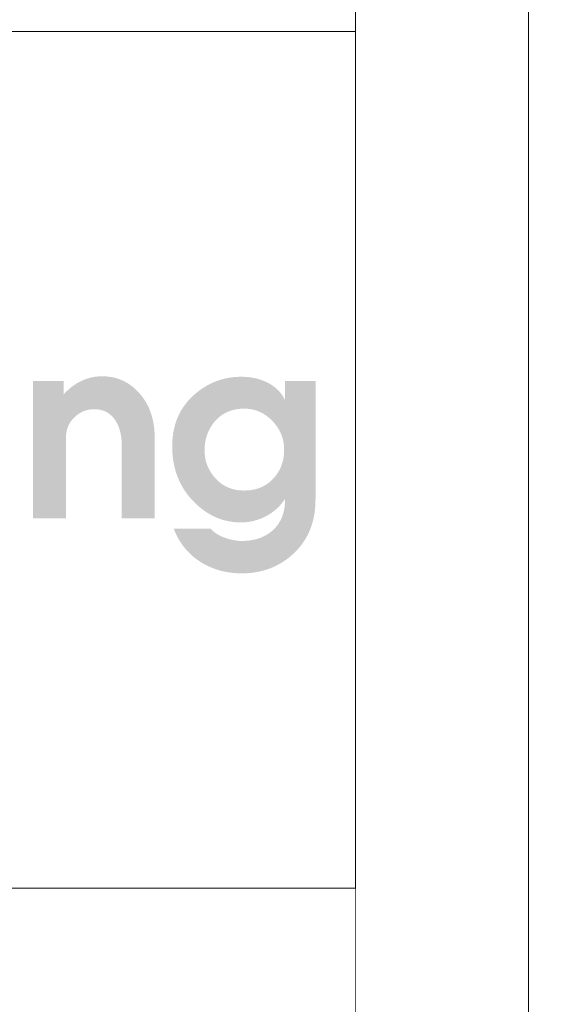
# Model space of a CAD drawing. Header units: millimetres. Extents: x 8949 to 48457, y -1077 to 15217.
# Tile 40 of 63: x 23506 to 23581, y 11977 to 12119. Entities that reach past the tile are written whole.
import ezdxf

# ---------------------------------------------------------------- set-up
doc = ezdxf.new("R2010")
doc.units = ezdxf.units.MM
for name, color, linetype, lineweight in [('0A_OCIEPLENIE', 30, 'Continuous', 9), ('0A_TABELKA', 7, 'Continuous', 0), ('0Z_OPISY', 7, 'Continuous', 9)]:
    doc.layers.add(name, color=color, linetype=linetype, lineweight=lineweight)
doc.styles.add('ARIAL 2', font='ARIALN.TTF')

# ---------------------------------------------------------------- blocks, each defined once
blk = doc.blocks.new('G$C46E6ED60')
at = {"true_color": 0x142354}
blk.add_hatch(color=179, dxfattribs=at).paths.add_polyline_path([(936.1, 64.16), (952.39, 64.16), (952.39, 56.88), (952.76, 57.28), (953.13, 57.68), (953.5, 58.06), (953.88, 58.44), (954.25, 58.81), (954.64, 59.17), (955.02, 59.53), (955.41, 59.87), (955.8, 60.21), (956.2, 60.53), (956.59, 60.85), (957, 61.16), (957.4, 61.47), (957.81, 61.76), (958.22, 62.04), (958.63, 62.32), (959.05, 62.59), (959.47, 62.85), (959.89, 63.1), (960.32, 63.34), (960.75, 63.58), (961.19, 63.8), (961.62, 64.02), (962.06, 64.23), (962.5, 64.43), (962.95, 64.62), (963.39, 64.8), (963.84, 64.98), (964.29, 65.14), (964.73, 65.3), (965.18, 65.45), (965.64, 65.59), (966.09, 65.72), (966.54, 65.85), (967, 65.96), (967.46, 66.07), (967.92, 66.17), (968.38, 66.25), (968.84, 66.33), (969.3, 66.41), (969.77, 66.47), (970.23, 66.53), (970.7, 66.57), (971.17, 66.61), (971.64, 66.64), (972.11, 66.66), (972.58, 66.67), (973.06, 66.68), (974.02, 66.66), (974.98, 66.62), (975.91, 66.54), (976.84, 66.44), (977.75, 66.3), (978.65, 66.14), (979.54, 65.95), (980.41, 65.72), (981.28, 65.47), (982.12, 65.18), (982.96, 64.87), (983.78, 64.52), (984.59, 64.15), (985.39, 63.75), (986.18, 63.31), (986.95, 62.85), (987.71, 62.36), (988.45, 61.83), (989.19, 61.28), (989.91, 60.7), (990.61, 60.08), (991.31, 59.44), (991.99, 58.77), (992.66, 58.06), (993.36, 57.28), (994.04, 56.48), (994.68, 55.66), (995.29, 54.82), (995.87, 53.95), (996.43, 53.07), (996.95, 52.17), (997.44, 51.25), (997.9, 50.31), (998.34, 49.35), (998.74, 48.37), (999.11, 47.37), (999.46, 46.35), (999.77, 45.31), (1000.06, 44.25), (1000.31, 43.17), (1000.53, 42.07), (1000.73, 40.95), (1000.89, 39.82), (1001.03, 38.66), (1001.13, 37.48), (1001.21, 36.28), (1001.25, 35.06), (1001.27, 33.83), (1001.27, -9.36), (983.65, -9.36), (983.65, 29.19), (983.64, 30.01), (983.61, 30.82), (983.58, 31.6), (983.52, 32.38), (983.45, 33.13), (983.36, 33.87), (983.26, 34.59), (983.15, 35.3), (983.01, 35.99), (982.86, 36.67), (982.7, 37.32), (982.52, 37.97), (982.33, 38.59), (982.12, 39.2), (981.89, 39.8), (981.65, 40.38), (981.39, 40.94), (981.12, 41.48), (980.83, 42.01), (980.52, 42.53), (980.2, 43.03), (979.87, 43.51), (979.52, 43.97), (979.15, 44.42), (978.82, 44.8), (978.47, 45.16), (978.12, 45.51), (977.76, 45.84), (977.4, 46.15), (977.02, 46.45), (976.64, 46.73), (976.25, 47), (975.85, 47.25), (975.45, 47.48), (975.03, 47.7), (974.61, 47.9), (974.18, 48.08), (973.75, 48.25), (973.3, 48.41), (972.85, 48.54), (972.39, 48.66), (971.92, 48.77), (971.45, 48.86), (970.96, 48.93), (970.47, 48.99), (969.97, 49.03), (969.46, 49.05), (968.95, 49.06), (968.44, 49.05), (967.94, 49.03), (967.45, 48.99), (966.96, 48.94), (966.48, 48.87), (966, 48.79), (965.53, 48.69), (965.06, 48.58), (964.59, 48.45), (964.14, 48.31), (963.68, 48.15), (963.24, 47.98), (962.79, 47.8), (962.36, 47.59), (961.93, 47.38), (961.5, 47.15), (961.08, 46.9), (960.66, 46.64), (960.25, 46.36), (959.85, 46.07), (959.45, 45.76), (959.06, 45.44), (958.67, 45.11), (958.28, 44.75), (957.91, 44.39), (957.55, 44.02), (957.21, 43.64), (956.89, 43.25), (956.58, 42.85), (956.28, 42.44), (956.01, 42.02), (955.74, 41.6), (955.5, 41.16), (955.27, 40.72), (955.05, 40.27), (954.86, 39.8), (954.67, 39.33), (954.51, 38.85), (954.35, 38.37), (954.22, 37.87), (954.1, 37.36), (954, 36.85), (953.91, 36.32), (953.84, 35.79), (953.78, 35.25), (953.74, 34.7), (953.72, 34.14), (953.71, 33.57), (953.71, -9.36), (936.1, -9.36)])
h = blk.add_hatch(color=179, dxfattribs=at)
h.paths.add_polyline_path([(1049.22, 5.48), (1050.06, 5.49), (1050.87, 5.53), (1051.68, 5.59), (1052.47, 5.67), (1053.24, 5.77), (1054, 5.9), (1054.75, 6.06), (1055.48, 6.23), (1056.2, 6.43), (1056.9, 6.66), (1057.59, 6.9), (1058.26, 7.17), (1058.92, 7.47), (1059.57, 7.79), (1060.2, 8.13), (1060.82, 8.49), (1061.42, 8.88), (1062.01, 9.29), (1062.59, 9.73), (1063.15, 10.18), (1063.7, 10.67), (1064.23, 11.17), (1064.74, 11.7), (1065.25, 12.25), (1065.69, 12.77), (1066.12, 13.29), (1066.52, 13.83), (1066.91, 14.37), (1067.28, 14.92), (1067.62, 15.48), (1067.95, 16.06), (1068.27, 16.64), (1068.56, 17.23), (1068.83, 17.83), (1069.09, 18.44), (1069.32, 19.06), (1069.54, 19.69), (1069.74, 20.33), (1069.91, 20.98), (1070.07, 21.64), (1070.22, 22.31), (1070.34, 22.99), (1070.44, 23.68), (1070.53, 24.38), (1070.59, 25.08), (1070.64, 25.8), (1070.67, 26.53), (1070.68, 27.26), (1070.67, 28), (1070.63, 28.73), (1070.58, 29.46), (1070.5, 30.17), (1070.4, 30.88), (1070.28, 31.58), (1070.14, 32.26), (1069.98, 32.95), (1069.79, 33.62), (1069.59, 34.29), (1069.36, 34.94), (1069.11, 35.59), (1068.83, 36.23), (1068.54, 36.87), (1068.22, 37.49), (1067.88, 38.11), (1067.52, 38.72), (1067.14, 39.32), (1066.74, 39.91), (1066.31, 40.49), (1065.87, 41.07), (1065.4, 41.64), (1064.91, 42.2), (1064.39, 42.75), (1063.86, 43.28), (1063.33, 43.8), (1062.78, 44.29), (1062.22, 44.76), (1061.66, 45.2), (1061.08, 45.63), (1060.5, 46.03), (1059.91, 46.4), (1059.31, 46.76), (1058.7, 47.09), (1058.08, 47.4), (1057.45, 47.68), (1056.82, 47.95), (1056.17, 48.19), (1055.52, 48.4), (1054.85, 48.6), (1054.18, 48.77), (1053.5, 48.92), (1052.81, 49.04), (1052.11, 49.15), (1051.4, 49.22), (1050.69, 49.28), (1049.96, 49.32), (1049.22, 49.33), (1048.41, 49.32), (1047.62, 49.28), (1046.83, 49.22), (1046.06, 49.14), (1045.3, 49.03), (1044.56, 48.9), (1043.83, 48.74), (1043.11, 48.56), (1042.41, 48.36), (1041.72, 48.13), (1041.04, 47.88), (1040.38, 47.6), (1039.73, 47.3), (1039.09, 46.98), (1038.47, 46.63), (1037.86, 46.26), (1037.26, 45.86), (1036.68, 45.44), (1036.11, 45), (1035.55, 44.53), (1035.01, 44.04), (1034.48, 43.52), (1033.97, 42.98), (1033.46, 42.42), (1033.02, 41.88), (1032.59, 41.33), (1032.19, 40.78), (1031.8, 40.22), (1031.43, 39.64), (1031.08, 39.06), (1030.75, 38.47), (1030.44, 37.87), (1030.15, 37.26), (1029.87, 36.64), (1029.62, 36.01), (1029.38, 35.37), (1029.17, 34.73), (1028.97, 34.07), (1028.79, 33.41), (1028.63, 32.73), (1028.49, 32.05), (1028.36, 31.35), (1028.26, 30.65), (1028.18, 29.94), (1028.11, 29.22), (1028.06, 28.49), (1028.04, 27.75), (1028.03, 27), (1028.04, 26.29), (1028.07, 25.58), (1028.12, 24.88), (1028.19, 24.18), (1028.28, 23.5), (1028.39, 22.82), (1028.53, 22.15), (1028.68, 21.49), (1028.85, 20.83), (1029.05, 20.18), (1029.26, 19.54), (1029.5, 18.91), (1029.75, 18.29), (1030.03, 17.67), (1030.33, 17.06), (1030.64, 16.46), (1030.98, 15.87), (1031.34, 15.28), (1031.72, 14.7), (1032.12, 14.13), (1032.54, 13.57), (1032.98, 13.01), (1033.44, 12.46), (1033.92, 11.92), (1034.41, 11.4), (1034.92, 10.89), (1035.44, 10.41), (1035.98, 9.95), (1036.52, 9.52), (1037.08, 9.1), (1037.65, 8.71), (1038.24, 8.34), (1038.83, 8), (1039.44, 7.67), (1040.06, 7.37), (1040.69, 7.09), (1041.33, 6.83), (1041.99, 6.6), (1042.66, 6.39), (1043.34, 6.2), (1044.03, 6.03), (1044.74, 5.88), (1045.46, 5.76), (1046.18, 5.66), (1046.93, 5.58), (1047.68, 5.53), (1048.45, 5.49)], is_closed=False)
h.paths.add_polyline_path([(1010.67, 29.12), (1010.69, 30.57), (1010.75, 32), (1010.86, 33.4), (1011.01, 34.77), (1011.2, 36.12), (1011.43, 37.45), (1011.7, 38.75), (1012.02, 40.02), (1012.38, 41.28), (1012.78, 42.5), (1013.23, 43.71), (1013.72, 44.89), (1014.25, 46.04), (1014.82, 47.17), (1015.43, 48.28), (1016.09, 49.36), (1016.79, 50.41), (1017.53, 51.44), (1018.31, 52.45), (1019.13, 53.44), (1020, 54.39), (1020.91, 55.33), (1021.86, 56.24), (1022.86, 57.12), (1023.76, 57.88), (1024.67, 58.61), (1025.6, 59.3), (1026.53, 59.96), (1027.48, 60.59), (1028.44, 61.19), (1029.41, 61.75), (1030.4, 62.29), (1031.39, 62.79), (1032.4, 63.25), (1033.42, 63.69), (1034.45, 64.09), (1035.49, 64.46), (1036.55, 64.8), (1037.62, 65.11), (1038.7, 65.38), (1039.79, 65.63), (1040.89, 65.84), (1042.01, 66.01), (1043.13, 66.16), (1044.27, 66.27), (1045.43, 66.35), (1046.59, 66.4), (1047.77, 66.42), (1048.43, 66.41), (1049.08, 66.39), (1049.73, 66.37), (1050.37, 66.33), (1051.01, 66.28), (1051.64, 66.21), (1052.26, 66.14), (1052.88, 66.06), (1053.49, 65.96), (1054.1, 65.85), (1054.7, 65.73), (1055.3, 65.6), (1055.89, 65.46), (1056.48, 65.31), (1057.05, 65.15), (1057.63, 64.97), (1058.19, 64.79), (1058.76, 64.59), (1059.31, 64.38), (1059.86, 64.16), (1060.41, 63.93), (1060.94, 63.69), (1061.48, 63.43), (1062, 63.17), (1062.52, 62.89), (1063.03, 62.61), (1063.52, 62.31), (1064.01, 62.01), (1064.48, 61.69), (1064.94, 61.37), (1065.39, 61.03), (1065.82, 60.69), (1066.25, 60.33), (1066.66, 59.97), (1067.06, 59.6), (1067.45, 59.21), (1067.83, 58.82), (1068.19, 58.41), (1068.55, 58), (1068.89, 57.58), (1069.22, 57.14), (1069.54, 56.7), (1069.85, 56.25), (1070.14, 55.78), (1070.43, 55.31), (1070.7, 54.83), (1070.96, 54.33), (1071.21, 53.83), (1071.21, 64.17), (1087.5, 64.17), (1087.5, 0.72), (1087.48, -0.81), (1087.42, -2.3), (1087.31, -3.78), (1087.16, -5.22), (1086.97, -6.64), (1086.73, -8.04), (1086.46, -9.41), (1086.14, -10.75), (1085.77, -12.07), (1085.37, -13.37), (1084.92, -14.64), (1084.43, -15.88), (1083.89, -17.1), (1083.31, -18.29), (1082.69, -19.46), (1082.03, -20.6), (1081.32, -21.72), (1080.57, -22.81), (1079.78, -23.87), (1078.95, -24.92), (1078.07, -25.93), (1077.15, -26.92), (1076.19, -27.89), (1075.18, -28.83), (1074.23, -29.65), (1073.27, -30.44), (1072.29, -31.19), (1071.3, -31.9), (1070.28, -32.59), (1069.25, -33.23), (1068.21, -33.84), (1067.15, -34.42), (1066.07, -34.96), (1064.97, -35.47), (1063.86, -35.94), (1062.73, -36.38), (1061.59, -36.78), (1060.42, -37.15), (1059.25, -37.48), (1058.05, -37.78), (1056.84, -38.04), (1055.61, -38.27), (1054.37, -38.46), (1053.11, -38.62), (1051.83, -38.74), (1050.54, -38.83), (1049.23, -38.88), (1047.9, -38.9), (1046.89, -38.89), (1045.88, -38.86), (1044.89, -38.81), (1043.91, -38.73), (1042.93, -38.64), (1041.97, -38.53), (1041.01, -38.39), (1040.06, -38.24), (1039.13, -38.06), (1038.2, -37.87), (1037.28, -37.65), (1036.37, -37.42), (1035.47, -37.16), (1034.58, -36.88), (1033.69, -36.58), (1032.82, -36.26), (1031.96, -35.92), (1031.1, -35.56), (1030.26, -35.18), (1029.42, -34.78), (1028.59, -34.36), (1027.78, -33.92), (1026.97, -33.46), (1026.17, -32.97), (1025.32, -32.42), (1024.49, -31.86), (1023.68, -31.28), (1022.89, -30.68), (1022.13, -30.06), (1021.38, -29.42), (1020.65, -28.77), (1019.95, -28.09), (1019.26, -27.4), (1018.6, -26.7), (1017.96, -25.97), (1017.33, -25.23), (1016.73, -24.47), (1016.15, -23.69), (1015.59, -22.89), (1015.05, -22.08), (1014.53, -21.25), (1014.03, -20.4), (1013.55, -19.53), (1013.09, -18.64), (1012.66, -17.74), (1012.24, -16.82), (1011.84, -15.88), (1011.47, -14.92), (1031.33, -14.92), (1031.51, -15.15), (1031.71, -15.37), (1031.91, -15.59), (1032.12, -15.81), (1032.33, -16.02), (1032.56, -16.24), (1032.8, -16.45), (1033.05, -16.65), (1033.3, -16.86), (1033.57, -17.06), (1033.85, -17.26), (1034.13, -17.45), (1034.43, -17.65), (1034.73, -17.84), (1035.04, -18.02), (1035.37, -18.21), (1035.7, -18.39), (1036.04, -18.57), (1036.39, -18.75), (1036.75, -18.92), (1037.12, -19.09), (1037.5, -19.26), (1037.89, -19.43), (1038.29, -19.59), (1038.69, -19.75), (1039.1, -19.91), (1039.5, -20.05), (1039.91, -20.19), (1040.31, -20.32), (1040.72, -20.45), (1041.13, -20.56), (1041.54, -20.68), (1041.95, -20.78), (1042.36, -20.88), (1042.77, -20.97), (1043.18, -21.05), (1043.59, -21.13), (1044, -21.2), (1044.41, -21.27), (1044.83, -21.32), (1045.24, -21.37), (1045.65, -21.42), (1046.07, -21.46), (1046.49, -21.49), (1046.9, -21.51), (1047.32, -21.53), (1047.74, -21.54), (1048.16, -21.54), (1048.94, -21.53), (1049.71, -21.5), (1050.46, -21.46), (1051.21, -21.4), (1051.94, -21.32), (1052.67, -21.23), (1053.38, -21.11), (1054.08, -20.98), (1054.77, -20.83), (1055.45, -20.67), (1056.11, -20.48), (1056.77, -20.28), (1057.42, -20.06), (1058.05, -19.83), (1058.67, -19.58), (1059.29, -19.31), (1059.89, -19.02), (1060.48, -18.71), (1061.06, -18.39), (1061.63, -18.05), (1062.18, -17.69), (1062.73, -17.32), (1063.27, -16.92), (1063.79, -16.51), (1064.4, -16.01), (1064.98, -15.48), (1065.53, -14.94), (1066.06, -14.37), (1066.56, -13.79), (1067.04, -13.19), (1067.49, -12.56), (1067.91, -11.92), (1068.31, -11.26), (1068.69, -10.58), (1069.03, -9.88), (1069.36, -9.16), (1069.65, -8.42), (1069.92, -7.67), (1070.17, -6.89), (1070.39, -6.09), (1070.58, -5.28), (1070.75, -4.44), (1070.89, -3.59), (1071, -2.71), (1071.09, -1.82), (1071.16, -0.91), (1071.2, 0.03), (1071.21, 0.98), (1070.84, 0.46), (1070.47, -0.05), (1070.09, -0.55), (1069.7, -1.03), (1069.31, -1.51), (1068.91, -1.97), (1068.51, -2.43), (1068.09, -2.87), (1067.68, -3.3), (1067.25, -3.72), (1066.82, -4.13), (1066.38, -4.53), (1065.94, -4.92), (1065.48, -5.29), (1065.03, -5.66), (1064.56, -6.02), (1064.09, -6.36), (1063.61, -6.69), (1063.13, -7.02), (1062.64, -7.33), (1062.14, -7.63), (1061.64, -7.92), (1061.13, -8.2), (1060.61, -8.47), (1060.09, -8.72), (1059.57, -8.97), (1059.05, -9.2), (1058.52, -9.43), (1057.99, -9.64), (1057.46, -9.84), (1056.92, -10.03), (1056.39, -10.21), (1055.85, -10.38), (1055.31, -10.54), (1054.76, -10.69), (1054.22, -10.82), (1053.67, -10.95), (1053.12, -11.06), (1052.57, -11.17), (1052.01, -11.26), (1051.46, -11.34), (1050.9, -11.41), (1050.34, -11.47), (1049.77, -11.52), (1049.21, -11.56), (1048.64, -11.59), (1048.07, -11.6), (1047.5, -11.61), (1046.31, -11.59), (1045.14, -11.53), (1043.97, -11.44), (1042.82, -11.3), (1041.68, -11.13), (1040.56, -10.92), (1039.44, -10.67), (1038.34, -10.39), (1037.25, -10.06), (1036.17, -9.7), (1035.11, -9.3), (1034.05, -8.86), (1033.01, -8.38), (1031.98, -7.86), (1030.96, -7.31), (1029.95, -6.72), (1028.96, -6.08), (1027.97, -5.41), (1027, -4.71), (1026.04, -3.96), (1025.1, -3.18), (1024.16, -2.35), (1023.24, -1.49), (1022.33, -0.59), (1021.38, 0.4), (1020.46, 1.42), (1019.59, 2.45), (1018.76, 3.51), (1017.97, 4.59), (1017.22, 5.69), (1016.52, 6.81), (1015.85, 7.96), (1015.22, 9.12), (1014.63, 10.31), (1014.09, 11.51), (1013.58, 12.74), (1013.12, 13.99), (1012.69, 15.26), (1012.31, 16.55), (1011.96, 17.86), (1011.66, 19.2), (1011.39, 20.55), (1011.17, 21.93), (1010.99, 23.32), (1010.85, 24.74), (1010.75, 26.18), (1010.69, 27.64)], is_closed=False)

msp = doc.modelspace()

# ---------------------------------------------------------------- linework, layer by layer
at = {"layer": '0A_TABELKA'}
msp.add_line((23232.31, 12117.02), (23554.06, 12117.02), dxfattribs=at)
msp.add_line((23232.31, 12117.02), (23554.06, 12117.02), dxfattribs=at)
msp.add_line((23232.31, 12117.02), (23554.06, 12117.02), dxfattribs=at)
at = {"layer": '0Z_OPISY'}
for points in [[(20379.06, 11319.97), (23579.06, 11319.97), (23579.06, 13419.97), (20379.06, 13419.97)], [(20404.06, 11344.97), (23554.06, 11344.97), (23554.06, 13394.97), (20404.06, 13394.97)]]:
    msp.add_lwpolyline(points, close=True, dxfattribs=at)

# ---------------------------------------------------------------- block references
at = {"layer": '0A_OCIEPLENIE', "xscale": 0.2695, "yscale": 0.2695, "zscale": 0.2695}
msp.add_blockref('G$C46E6ED60', (23255.21, 12049.29), dxfattribs=at)

# ---------------------------------------------------------------- texts
at = {"layer": '0Z_OPISY', "insert": (23185.44, 13387.08), "char_height": 10.00328, "width": 323.2908, "attachment_point": 1, "line_spacing_factor": 0.9, "style": 'ARIAL 2'}
msp.add_mtext('\\pi-20.007,l20.007,t20.007;{\\fArial|b0|i0|c238|p34;\\~\\~ UWAGI:\\P1. ^IWszystkie wymiary i rzędne należy sprawdzić na budowie, a zaistniałe niezgodności pomiędzy projektem architektoniczno-budowlanym i pozostałymi opracowaniami branżowymi należy wyjaśnić i uzgodnić z Głównym Projektantem.\\P2. ^IWszystkie systemowe rozwiązania detali wykonać zgodnie ze sztuką budowlaną\\P3.^IIzolacje wykonać zgodnie ze sztuką budowlaną zapewniając ciągłość izolacji\\P4. ^IPrzed zamówieniem elementów o małej tolerancji wymiarowej sprawdzić ilość i wymiary otworów na budowie\\P5. ^ISzczegółowe projekty instalacji sanitarnych, elektrycznych, teletechnicznych są tematem odpowiednich opracowań branżowych. \\P   ^IW przypadku wystąpienia rozbieżności pomiędzy poszczególnymi opracowaniami lub braku informacji należy uzgodnić rozwiązanie z autorem projektu.\\P6. ^IElementy konstrukcyjne są określone szczegółowo w projekcie konstrukcyjnym.\\P7. ^IUwagi i opisy zamieszczone w części opisowej projektu są integralną częścią niniejszego opracowania.\\P8.\\~^IZabezpieczenia pożarowe wykonać wg opisu technicznego, wszystkie elementy drewniane należy zabezpieczyć do klasy NRO\\P9.\\~^IZmiany materiałów budowlanych, wykończeniowych, technologii czy urządzeń mogą być wprowadzane jedynie za pisemną zgodą Autora projektu.\\P10. Wszelkie materiały użyte w projekcie, rozwiązania techniczne i urządzenia muszą odpowiadać normom bezpieczeństwa ppoż. i bhp; posiadać odpowiednie atesty i aprobaty do stosowania w budownictwie.\\P11. Wszystkie wymienione w projekcie nazwy producentów, firm, zastosowanych wyrobów należy traktować jako modelowe. Można zastosować inne rozwiązania pod warunkiem że będą równoważne i uzgodnione z Autorem projektu.\\P12. Wszelkie elementy wykończenia i kolorystyki należy uzgadniać z Autorem projektu.\\P13. Prowadzenie poszczególnych instalacji oraz lokalizacja urządzeń zgodnie z projektami branżowymi oraz opisem technicznym.}', dxfattribs=at)

# ---------------------------------------------------------------- next in the draw order: wipeouts: each hides what was drawn before it
msp.add_wipeout([(23232.31, 11344.97), (23232.31, 11993.35), (23554.06, 11993.35), (23554.06, 11344.97)]).dxf.layer = '0A_TABELKA'

# ---------------------------------------------------------------- next in the draw order: linework, layer by layer
at = {"layer": '0A_TABELKA'}
msp.add_line((23232.31, 11993.35), (23554.06, 11993.35), dxfattribs=at)
msp.add_line((23232.31, 11993.35), (23554.06, 11993.35), dxfattribs=at)
msp.add_line((23232.31, 11993.35), (23554.06, 11993.35), dxfattribs=at)
msp.add_line((23232.31, 11993.35), (23554.06, 11993.35), dxfattribs=at)
msp.add_line((23232.31, 11993.35), (23554.06, 11993.35), dxfattribs=at)
msp.add_line((23232.31, 11993.35), (23554.06, 11993.35), dxfattribs=at)
msp.add_lwpolyline([(23232.31, 12117.02), (23554.06, 12117.02), (23554.06, 11993.35), (23232.31, 11993.35)], close=True, dxfattribs=at)

doc.saveas('drawing.dxf')
